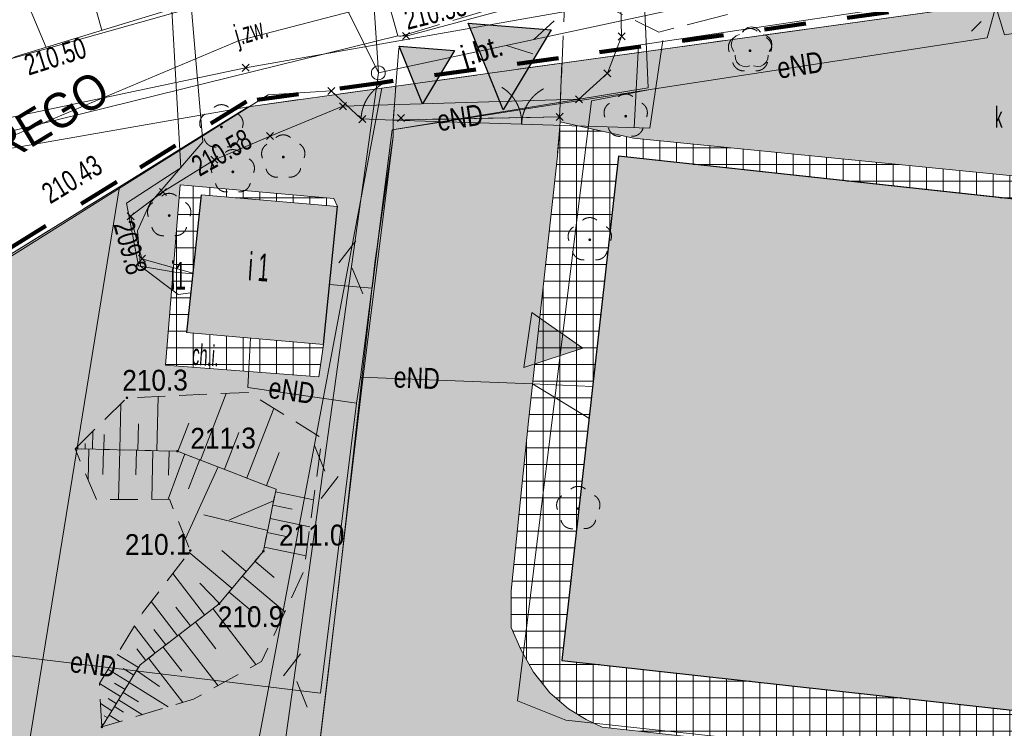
# Model space of a CAD drawing. Header units: millimetres. Extents: x 1477672 to 1731286, y -587673 to -401480.
# Tile 12 of 33: x 1529721 to 1565177, y -473742 to -448242. Entities that reach past the tile are written whole.
import ezdxf
from ezdxf.xclip import XClip

# ---------------------------------------------------------------- set-up
doc = ezdxf.new("R2010")
doc.units = ezdxf.units.MM
doc.header["$MEASUREMENT"] = 0
doc.header["$XCLIPFRAME"] = 0
doc.set_wipeout_variables(frame=1)
for name, pattern in [('1.0_0.5', [1500, 1000, -500]), ('1.5_0.5', [2000, 1500, -500]), ('Przerywana długa', [3000, 1500, -1500]), ('Wipeout_Contour', [1000, 0, -1000])]:
    doc.linetypes.add(name, pattern=pattern)
for name, color, linetype, lineweight in [('0_Nr_pióra__1', 7, 'Continuous', 13), ('0_Nr_pióra__18', 9, 'Continuous', 13), ('0_Nr_pióra__19', 255, 'Continuous', 0), ('0_Nr_pióra__21', 7, 'Continuous', 25), ('0_Nr_pióra__80', 3, 'Continuous', 13), ('820-G Rysunki Obrazki_Nr_pióra__1', 7, 'Continuous', 13), ('820-G Rysunki Obrazki_Nr_pióra__146', 7, 'Continuous', 13), ('820-G Rysunki Obrazki_Nr_pióra__179', 6, 'Continuous', 200), ('820-G Rysunki Obrazki_Nr_pióra__18', 9, 'Continuous', 13), ('820-G Rysunki Obrazki_Nr_pióra__7', 7, 'Continuous', 13), ('mapa_robocza (1)_31_000 Inne (niezydentyfikowane)_Nr_pióra__1', 1, 'Continuous', 18), ('mapa_robocza (1)_31_000 Inne (niezydentyfikowane)_Nr_pióra__141', 141, 'Continuous', 18), ('mapa_robocza (1)_31_000 Inne (niezydentyfikowane)_Nr_pióra__18', 18, 'Continuous', 18), ('mapa_robocza (1)_31_000 Inne (niezydentyfikowane)_Nr_pióra__30', 30, 'Continuous', 18), ('mapa_robocza (1)_31_000 Inne (niezydentyfikowane)_Nr_pióra__34', 34, 'Continuous', 18), ('mapa_robocza (1)_31_000 Inne (niezydentyfikowane)_Nr_pióra__5', 5, 'Continuous', 18), ('mapa_robocza (1)_31_000 Inne (niezydentyfikowane)_Nr_pióra__7', 7, 'Continuous', 18), ('mapa_robocza (1)_31_000 Inne (niezydentyfikowane)_Nr_pióra__92', 92, 'Continuous', 18), ('mapa_robocza (1)_31_000 Inne (niezydentyfikowane)_Nr_pióra__96', 96, 'Continuous', 18), ('mapa_robocza (1)_31_209-oznaczenie konturu klasyfikacyjnego_Nr_pióra__7', 7, 'Continuous', 18), ('mapa_robocza (1)_31_brama_Nr_pióra__7', 7, 'Continuous', 18), ('mapa_robocza (1)_31_drzewo liściaste_Nr_pióra__94', 94, 'Continuous', 18), ('mapa_robocza (1)_31_furtka_Nr_pióra__7', 7, 'Continuous', 18), ('mapa_robocza (1)_31_jezdnia-Atr17_Nr_pióra__7', 7, 'Continuous', 18), ('mapa_robocza (1)_31_jezdnia_Nr_pióra__7', 7, 'Continuous', 18), ('mapa_robocza (1)_31_krawężnik_Nr_pióra__7', 7, 'Continuous', 18), ('mapa_robocza (1)_31_latarnia_Nr_pióra__7', 7, 'Continuous', 18), ('mapa_robocza (1)_31_obszar utwardzony_Nr_pióra__7', 7, 'Continuous', 18), ('mapa_robocza (1)_31_ogrodzenie trwałe_Nr_pióra__7', 7, 'Continuous', 18), ('mapa_robocza (1)_31_punkt wysokościowy naturalny-Atr2_Nr_pióra__7', 7, 'Continuous', 18), ('mapa_robocza (1)_31_skarpa nieumocniona_Nr_pióra__7', 7, 'Continuous', 18)]:
    doc.layers.add(name, color=color, linetype=linetype, lineweight=lineweight)
doc.layers.add('0_Nr_pióra__39', color=7, linetype='Continuous', lineweight=0, true_color=0xffd5aa)
doc.layers.add('0_Nr_pióra__99', color=7, linetype='Continuous', lineweight=0, true_color=0xaad2ff)
doc.layers.add('820-G Rysunki Obrazki', color=7, linetype='Continuous')
doc.layers.add('mapa_robocza (1)_31_punkt wysokościowy naturalny', color=7, linetype='Continuous')
doc.styles.add('GENERATED_STYLE_3', font='arial.ttf')
doc.linetypes.add('902-500', pattern='A,0,[2,zygmunta starego_zzm_18.04.241.Shx,S=59.52381,R=0,X=0,Y=0],-7500,0', length=7500)
pattern_1 = [(0, (3170370.56, -885449.34), (0, 519.61524), [150, -150]), (0, (3170520.56, -885189.53), (0, 519.61524), [150, -150]), (60, (3170370.56, -885449.34), (-450, 259.80762), [150, -150]), (60, (3170670.56, -885449.34), (-450, 259.80762), [150, -150]), (120, (3170520.56, -885449.34), (450, 259.80762), [150, -150]), (120, (3170820.56, -885449.34), (450, 259.80762), [150, -150])]
pattern_2 = [(0, (3170370.56, -885449.34), (0, 600), []), (90, (3170370.56, -885449.34), (-600, 0), [])]

# ---------------------------------------------------------------- blocks, each defined once
blk = doc.blocks.new('Rysunek_1_31', base_point=(1578976, -495102))
at = {"layer": 'mapa_robocza (1)_31_drzewo liściaste_Nr_pióra__94', "linetype": 'Continuous', "lineweight": 18}
for points in [[(1556071, -449359, 1), (1555971, -449359, 1)], [(1551595, -451715, 1), (1551495, -451715, 1)], [(1537037, -452099, 1), (1536937, -452100, 1)], [(1539263, -453186, 1), (1539163, -453187, 1)], [(1537446, -453717, 1), (1537346, -453717, 1)], [(1535155, -455290, 1), (1535055, -455290, 1)], [(1550300, -456162, 1), (1550200, -456163, 1)], [(1549886, -465835, 1), (1549786, -465835, 1)]]:
    blk.add_hatch(color=256, dxfattribs=at).paths.add_polyline_path(points)
at = {"layer": 'mapa_robocza (1)_31_punkt wysokościowy naturalny', "linetype": 'Continuous', "lineweight": 0}
for points in [[(1533628, -461849, 1), (1533538, -461849, 1)], [(1535449, -463768, 1), (1535359, -463769, 1)], [(1535910, -467346, 1), (1535820, -467346, 1)], [(1538540, -467371, 1), (1538450, -467371, 1)], [(1536951, -469260, 1), (1536861, -469260, 1)], [(1532727, -473694, 1), (1532637, -473695, 1)]]:
    blk.add_hatch(color=256, dxfattribs=at).paths.add_polyline_path(points)
at = {"layer": 'mapa_robocza (1)_31_000 Inne (niezydentyfikowane)_Nr_pióra__1', "linetype": 'Continuous', "lineweight": 18, "flags": 128}
for points in [[(1535957, -457365), (1534124, -456846), (1533715, -455318), (1534880, -454441), (1536734, -453281), (1538739, -452429), (1541362, -451354), (1549861, -451105), (1550886, -450169), (1551398, -448846), (1551197, -440047), (1551712, -430414), (1554143, -422100), (1554652, -418335)], [(1554652, -418335), (1554143, -422100), (1551712, -430414), (1551197, -440047), (1551398, -448846), (1550886, -450169), (1549861, -451105), (1541362, -451354), (1538739, -452429), (1536734, -453281), (1534880, -454441), (1533715, -455318), (1534124, -456846), (1535957, -457365)], [(1541859, -420052), (1542919, -431695), (1540854, -432567), (1534851, -435491), (1536320, -452633), (1534413, -454854), (1533958, -455837), (1534076, -457116), (1535432, -458128), (1535881, -458066)], [(1535957, -457385), (1535307, -457329), (1533996, -457097), (1533563, -454839), (1535525, -453568), (1534479, -435253), (1541914, -430860), (1541571, -426832), (1540727, -420203)], [(1540880, -457767), (1542410, -457898), (1543137, -452204), (1552349, -450690), (1552003, -442682), (1550809, -431689), (1554891, -428545)], [(1638078, -500415), (1637447, -500229), (1636454, -499675), (1633486, -493152), (1637724, -480647), (1640202, -463042), (1635735, -455048), (1632903, -451224), (1627820, -445424), (1620073, -442579), (1614657, -441560), (1614287, -441602), (1614214, -441022), (1613977, -441604), (1611269, -441919), (1565188, -448786), (1564872, -447768), (1564559, -448890), (1552429, -450750)], [(1552429, -450750), (1543137, -452204), (1541999, -461110)], [(1563207, -495228), (1562098, -483425), (1562959, -474909), (1549390, -473448), (1547646, -472748), (1550312, -451162), (1552429, -450750)], [(1538031, -459693), (1537941, -461474), (1541854, -462041)], [(1541854, -462041), (1541999, -461110)], [(1541999, -461110), (1548190, -461345)], [(1548190, -461345), (1550218, -462583)], [(1548190, -461345), (1550351, -461442)], [(1541854, -462041), (1540555, -472479), (1519870, -469979), (1518071, -471909), (1517574, -475942), (1517304, -475824), (1517516, -476212), (1514052, -520513), (1513390, -520217), (1513984, -520873), (1511537, -548988), (1512453, -549983), (1533310, -551152), (1533689, -550990), (1565755, -551955), (1570359, -551018)]]:
    blk.add_lwpolyline(points, dxfattribs=at)
at = {"layer": 'mapa_robocza (1)_31_000 Inne (niezydentyfikowane)_Nr_pióra__141', "linetype": 'Continuous', "lineweight": 18, "flags": 128}
for points in [[(1543509, -448705), (1543765, -448958)], [(1543511, -448959), (1543763, -448704)], [(1551270, -448720), (1551526, -448972)], [(1551272, -448974), (1551524, -448718)], [(1537727, -449848), (1537982, -450100)], [(1537728, -450102), (1537981, -449846)], [(1550758, -450043), (1551014, -450295)], [(1550760, -450297), (1551012, -450041)], [(1540812, -450680), (1541067, -450933)], [(1540813, -450934), (1541066, -450679)], [(1549733, -450979), (1549989, -451231)], [(1549735, -451233), (1549987, -450977)], [(1541235, -451228), (1541490, -451480)], [(1541236, -451482), (1541489, -451226)], [(1541927, -451694), (1542183, -451946)], [(1541929, -451948), (1542181, -451692)], [(1543321, -451653), (1543577, -451905)], [(1543323, -451907), (1543575, -451651)], [(1549041, -451613), (1549297, -451865)], [(1549043, -451867), (1549295, -451611)], [(1538611, -452303), (1538866, -452555)], [(1538612, -452557), (1538865, -452301)], [(1536606, -453154), (1536861, -453407)], [(1536607, -453408), (1536860, -453153)], [(1534753, -454315), (1535008, -454568)], [(1534754, -454569), (1535007, -454314)], [(1533588, -455192), (1533843, -455445)], [(1533589, -455446), (1533842, -455191)], [(1533996, -456720), (1534252, -456972)], [(1533998, -456974), (1534250, -456718)]]:
    blk.add_lwpolyline(points, dxfattribs=at)
at = {"layer": 'mapa_robocza (1)_31_000 Inne (niezydentyfikowane)_Nr_pióra__18', "linetype": 'Continuous', "lineweight": 18, "flags": 128}
for points in [[(1637609, -462527), (1551283, -453157), (1549238, -471299), (1635544, -480810)], [(1536261, -454544), (1535730, -459497), (1540662, -459928), (1541163, -454965)]]:
    blk.add_lwpolyline(points, close=True, dxfattribs=at)
at = {"layer": 'mapa_robocza (1)_31_000 Inne (niezydentyfikowane)_Nr_pióra__30', "linetype": 'Continuous', "lineweight": 18, "flags": 128}
for points in [[(1678674, -415379), (1668348, -417349), (1629882, -435432), (1583026, -441493), (1542636, -450157)], [(1528620, -421828), (1542636, -450157)], [(1542636, -450157), (1541092, -426995)], [(1548231, -448956), (1548971, -448286)], [(1547253, -449166), (1548204, -449473)], [(1538958, -476568), (1542636, -450157)], [(1541826, -456195), (1541215, -456986)], [(1541692, -457186), (1542073, -458110)], [(1540712, -464486), (1540332, -463562)], [(1540580, -465477), (1541191, -464686)], [(1539830, -471062), (1539220, -471853)], [(1539697, -472053), (1540078, -472977)]]:
    blk.add_lwpolyline(points, dxfattribs=at)
at = {"layer": 'mapa_robocza (1)_31_000 Inne (niezydentyfikowane)_Nr_pióra__5', "linetype": 'Continuous', "lineweight": 18, "flags": 128}
blk.add_lwpolyline([(1555587, -446842), (1537854, -449974), (1513244, -455167), (1503370, -461414), (1501710, -473504), (1501195, -477867), (1501247, -478196), (1501728, -478274), (1502128, -478301)], dxfattribs=at)
at = {"layer": 'mapa_robocza (1)_31_000 Inne (niezydentyfikowane)_Nr_pióra__7', "linetype": 'Continuous', "lineweight": 18, "flags": 128}
for points in [[(1493880, -580078), (1494352, -568998), (1498725, -517682), (1500988, -495618), (1502718, -480158), (1505931, -471959), (1507265, -469241), (1508524, -467204), (1510520, -464873), (1513296, -462476), (1516610, -459667), (1526665, -453599), (1537619, -448996), (1552886, -445017), (1565043, -442757), (1614239, -434972), (1634431, -430135), (1641414, -427125), (1648902, -421621), (1648663, -416593), (1649986, -405539)], [(1573438, -426288), (1557337, -431421), (1527259, -440485), (1499769, -445654), (1501077, -450567), (1517510, -452692), (1517352, -453033), (1564366, -439801), (1583705, -432569), (1593451, -428542), (1611031, -424991), (1643256, -420534), (1661706, -416987), (1669614, -414881), (1678966, -412760)], [(1554652, -418335), (1554143, -422100), (1551712, -430414), (1551197, -440047), (1551398, -448846)], [(1677590, -425074), (1674715, -425522), (1664576, -427371), (1644008, -431310), (1612670, -436951), (1595106, -437953), (1578245, -437820), (1564366, -439801), (1517352, -453033), (1517510, -452692), (1501077, -450567), (1501758, -459403), (1491526, -579970)], [(1495172, -580137), (1504633, -477447), (1505593, -467041), (1506423, -463676), (1507620, -461459), (1509867, -459056), (1514061, -456442), (1517453, -455032), (1517773, -454900), (1537953, -451374), (1542759, -450706), (1617490, -440333), (1645898, -436389), (1646186, -434407), (1658841, -431744), (1664454, -430562), (1674773, -428582), (1677243, -428183)], [(1645978, -436419), (1637323, -437369), (1617658, -439962), (1594754, -442815), (1588179, -443753), (1552000, -449162), (1551847, -452133)], [(1492383, -580009), (1492963, -574012), (1493089, -565065), (1494376, -548093), (1498684, -500726), (1501267, -476802), (1502840, -464992), (1504814, -463197), (1509193, -459213), (1515055, -455331), (1518729, -454225), (1522191, -453174), (1525015, -451839), (1528276, -450220), (1529582, -449572), (1542449, -445638), (1543338, -448822), (1529417, -452253), (1523694, -456796), (1514841, -463524), (1508233, -470261), (1505093, -477289)], [(1531984, -446147), (1532681, -448624)], [(1529652, -446804), (1530670, -449240)], [(1542015, -451810), (1540939, -450806), (1538670, -450940), (1525033, -459493), (1517429, -464285), (1517303, -465458), (1516874, -470047), (1515843, -485132), (1513673, -509188), (1512519, -522894), (1510268, -550647), (1524911, -551491)], [(1549861, -451105), (1541362, -451354)], [(1540010, -478512), (1541231, -468445), (1542505, -456987), (1543169, -452444), (1543175, -451853), (1549169, -451739), (1549186, -451919), (1549083, -453139), (1548048, -462695), (1547424, -468799), (1547421, -470119), (1547766, -470907), (1548220, -471725), (1548815, -472461), (1549488, -473037), (1550120, -473424), (1550692, -473700), (1557857, -474489)], [(1630854, -461796), (1551283, -453157), (1549238, -471299), (1635544, -480810)], [(1616774, -480818), (1611721, -480337), (1601535, -479216), (1593660, -478372), (1571305, -475951), (1557857, -474489), (1550692, -473700), (1550120, -473424), (1549488, -473037), (1548815, -472461), (1548220, -471725), (1547766, -470907), (1547421, -470119), (1547424, -468799), (1548048, -462695), (1549083, -453139), (1549186, -451919), (1551829, -452503), (1562336, -453543), (1581017, -455395), (1618889, -459236)], [(1534654, -463753), (1534703, -461803)], [(1536236, -464094), (1537162, -461688)], [(1533324, -463721), (1533364, -462060)], [(1537900, -464734), (1538875, -462229)], [(1532344, -463696), (1532360, -463046)], [(1533974, -463737), (1533999, -462787)], [(1535414, -463779), (1535808, -462756)], [(1532754, -463704), (1532761, -463174)], [(1537098, -464419), (1537610, -463096)], [(1531814, -463679), (1531813, -463579)], [(1532074, -463688), (1532083, -463498)], [(1532214, -463687), (1532190, -464807)], [(1532744, -463704), (1532719, -464614)], [(1533324, -463721), (1533284, -465511)], [(1533924, -463737), (1533899, -464617)], [(1534514, -463744), (1534474, -465504)], [(1535104, -463760), (1535079, -464631)], [(1535665, -463867), (1535064, -465501)], [(1536206, -464074), (1535802, -465126)], [(1538611, -465010), (1539065, -463817)], [(1536867, -464330), (1535692, -466917)], [(1538933, -465238), (1540304, -465520)], [(1538865, -465559), (1537279, -466238)], [(1538835, -465709), (1539536, -465855)], [(1538651, -466620), (1536357, -466063)], [(1538738, -466189), (1540170, -466491)], [(1538631, -466690), (1539372, -466846)], [(1538524, -467221), (1540036, -467532)], [(1537373, -468707), (1535815, -467406)], [(1537879, -468104), (1536995, -467349)], [(1538187, -467733), (1538881, -468319)], [(1536378, -469663), (1535230, -468170)], [(1537750, -468265), (1539268, -469546)], [(1536916, -469250), (1536212, -468524)], [(1537264, -468838), (1538098, -469543)], [(1535403, -470419), (1534456, -469184)], [(1535871, -470056), (1535347, -469379)], [(1536677, -469431), (1538229, -471452)], [(1534596, -471043), (1533851, -470068)], [(1536050, -469925), (1536785, -470881)], [(1534985, -470741), (1534551, -470184)], [(1535452, -470378), (1536863, -472210)], [(1534885, -470822), (1535560, -471688)], [(1533999, -471557), (1533226, -471081)], [(1534258, -471305), (1533935, -470887)], [(1534367, -471225), (1535596, -472808)], [(1533672, -472089), (1532900, -471613)], [(1533831, -471828), (1533449, -471590)], [(1533930, -471667), (1534753, -472243)], [(1533355, -472601), (1532593, -472135)], [(1533514, -472350), (1533132, -472112)], [(1533662, -472099), (1535067, -472971)], [(1533444, -472450), (1533996, -472787)], [(1533038, -473112), (1532637, -472855)], [(1533197, -472852), (1532906, -472673)], [(1533137, -472962), (1533458, -473160)], [(1533276, -472721), (1534139, -473256)], [(1532890, -473363), (1532769, -473294)], [(1532939, -473273), (1533320, -473501)], [(1532731, -473614), (1532671, -473585)]]:
    blk.add_lwpolyline(points, dxfattribs=at)
for points in [[(1584953, -430641), (1581989, -431639), (1566277, -436550), (1553388, -440144), (1541467, -443483), (1529656, -446802), (1526404, -448160), (1518414, -449867), (1504167, -452169), (1505066, -458894), (1508082, -454827), (1514421, -453899), (1518222, -453068), (1522047, -452222), (1528276, -450220), (1529582, -449572), (1542449, -445638), (1554259, -442029), (1566927, -438286), (1573686, -436307), (1581221, -433693)], [(1543637, -448832), (1543338, -448822), (1542449, -445638), (1554382, -442638), (1556449, -442137), (1568367, -439928), (1583353, -437431), (1597792, -435507), (1610383, -433914), (1614189, -433302), (1628484, -430630), (1628957, -432897), (1629070, -433466), (1612868, -436550), (1586947, -439870), (1583909, -440318), (1562501, -444102), (1548904, -447412)], [(1617490, -440333), (1542759, -450706), (1523711, -551458), (1539066, -552159), (1579590, -554515), (1593841, -554622), (1604604, -555160)], [(1542634, -449907), (1542699, -449915), (1542759, -449939), (1542812, -449979), (1542852, -450030), (1542876, -450090), (1542886, -450155), (1542877, -450220), (1542853, -450280), (1542814, -450333), (1542762, -450373), (1542702, -450397), (1542637, -450407), (1542572, -450398), (1542512, -450374), (1542460, -450335), (1542419, -450283), (1542395, -450223), (1542386, -450158), (1542394, -450093), (1542418, -450033), (1542458, -449981), (1542509, -449940), (1542569, -449916)], [(1542759, -450706), (1537953, -451374), (1533319, -454251), (1517569, -551173), (1523711, -551458)], [(1517453, -455032), (1517326, -460603), (1517246, -464204), (1533319, -454251), (1537953, -451374), (1517773, -454900)], [(1533319, -454251), (1517246, -464204), (1515256, -488406), (1510118, -550866), (1514539, -551031), (1517569, -551173)], [(1535730, -459497), (1540662, -459928), (1540499, -461099), (1534976, -460671), (1535499, -454188), (1541032, -454676), (1541163, -454965), (1536261, -454544)]]:
    blk.add_lwpolyline(points, close=True, dxfattribs=at)
at = {"layer": 'mapa_robocza (1)_31_000 Inne (niezydentyfikowane)_Nr_pióra__92', "linetype": 'Continuous', "lineweight": 18, "flags": 128}
blk.add_lwpolyline([(1488137, -453024), (1500739, -450949), (1501077, -450567), (1517510, -452692), (1517352, -453033), (1564366, -439801), (1583705, -432569), (1593451, -428542), (1611031, -424991), (1643256, -420534), (1642407, -415529)], dxfattribs=at)
at = {"layer": 'mapa_robocza (1)_31_000 Inne (niezydentyfikowane)_Nr_pióra__96', "linetype": 'Continuous', "lineweight": 18, "flags": 128}
for points in [[(1642407, -415529), (1630333, -416619), (1619255, -418683), (1618056, -418920), (1608310, -419686), (1580226, -424129), (1573438, -426288), (1557337, -431421), (1527259, -440485), (1499769, -445654), (1501077, -450567), (1517510, -452692), (1517352, -453033), (1564366, -439801), (1583705, -432569), (1593451, -428542), (1611031, -424991), (1643256, -420534)], [(1617490, -440333), (1542759, -450706), (1523711, -551458), (1539066, -552159), (1579590, -554515), (1593841, -554622), (1604604, -555160)], [(1542759, -450706), (1537953, -451374), (1533319, -454251), (1517569, -551173), (1523711, -551458)], [(1517246, -464204), (1533319, -454251), (1537953, -451374), (1517773, -454900), (1517453, -455032), (1517326, -460603)], [(1533319, -454251), (1517246, -464204), (1515256, -488406), (1510118, -550866), (1514539, -551031), (1517569, -551173)]]:
    blk.add_lwpolyline(points, close=True, dxfattribs=at)
for points in [[(1677590, -425074), (1674715, -425522), (1664576, -427371), (1644008, -431310), (1612670, -436951), (1595106, -437953), (1578245, -437820), (1564366, -439801), (1517352, -453033), (1517510, -452692), (1501077, -450567), (1501758, -459403), (1491526, -579970)], [(1495172, -580137), (1504633, -477447), (1505593, -467041), (1506423, -463676), (1507620, -461459), (1509867, -459056), (1514061, -456442), (1517453, -455032), (1517773, -454900), (1537953, -451374), (1542759, -450706), (1617490, -440333), (1645898, -436389), (1646186, -434407), (1658841, -431744), (1664454, -430562), (1674773, -428582), (1677243, -428183)], [(1555749, -448693), (1555832, -448592), (1555944, -448528), (1556072, -448504), (1556200, -448526), (1556314, -448589), (1556397, -448689)], [(1555441, -449391), (1555372, -449282), (1555345, -449155), (1555362, -449026), (1555423, -448911), (1555518, -448823), (1555638, -448774)], [(1556510, -448769), (1556630, -448817), (1556727, -448903), (1556788, -449018), (1556807, -449147), (1556782, -449274), (1556713, -449384)], [(1556011, -449900), (1555886, -449933), (1555756, -449920), (1555639, -449863), (1555549, -449770), (1555495, -449652), (1555485, -449522)], [(1556671, -449515), (1556663, -449645), (1556611, -449764), (1556521, -449858), (1556404, -449916), (1556276, -449931), (1556149, -449899)]]:
    blk.add_lwpolyline(points, dxfattribs=at)
at = {"layer": 'mapa_robocza (1)_31_209-oznaczenie konturu klasyfikacyjnego_Nr_pióra__7', "linetype": 'Continuous', "lineweight": 18, "flags": 128}
blk.add_lwpolyline([(1549149, -452379), (1549092, -453029)], dxfattribs=at)
at = {"layer": 'mapa_robocza (1)_31_brama_Nr_pióra__7', "linetype": 'Continuous', "lineweight": 18, "flags": 128}
blk.add_lwpolyline([(1543175, -451853), (1552417, -452150)], dxfattribs=at)
at = {"layer": 'mapa_robocza (1)_31_brama_Nr_pióra__7', "linetype": 'Continuous', "lineweight": 18}
for centre, start, end in [((1546297, -451954), 358.1624, 58.1624), ((1549296, -452050), 118.1624, 178.1624)]:
    blk.add_arc(centre, 1500, start, end, dxfattribs=at)
at = {"layer": 'mapa_robocza (1)_31_drzewo liściaste_Nr_pióra__94', "linetype": 'Continuous', "lineweight": 18}
for centre, start, end in [((1556019, -448959), 49.6034, 131.0594), ((1555640, -449237), 121.6394, 202.8794), ((1556400, -449233), 337.7834, 59.0234), ((1555788, -449684), 193.5524, 275.2024), ((1556258, -449682), 265.4604, 347.1104), ((1551542, -451315), 49.6034, 131.0594), ((1536984, -451699), 49.6034, 131.0594), ((1551164, -451593), 121.6394, 202.8794), ((1551924, -451589), 337.7834, 59.0234), ((1536606, -451977), 121.6394, 202.8794), ((1537366, -451973), 337.7834, 59.0234), ((1539211, -452786), 49.6034, 131.0594), ((1551312, -452040), 193.5524, 275.2024), ((1551782, -452038), 265.4604, 347.1104), ((1536754, -452425), 193.5524, 275.2024), ((1537224, -452422), 265.4604, 347.1104), ((1538832, -453065), 121.6394, 202.8794), ((1539592, -453060), 337.7834, 59.0234), ((1537394, -453317), 49.6034, 131.0594), ((1537015, -453595), 121.6394, 202.8794), ((1537775, -453591), 337.7834, 59.0234), ((1538980, -453512), 193.5524, 275.2024), ((1539450, -453509), 265.4604, 347.1104), ((1537163, -454042), 193.5524, 275.2024), ((1537633, -454040), 265.4604, 347.1104), ((1535103, -454890), 49.6034, 131.0594), ((1534724, -455168), 121.6394, 202.8794), ((1535484, -455164), 337.7834, 59.0234), ((1550248, -455763), 49.6034, 131.0594), ((1534872, -455616), 193.5524, 275.2024), ((1535342, -455613), 265.4604, 347.1104), ((1549870, -456041), 121.6394, 202.8794), ((1550630, -456036), 337.7834, 59.0234), ((1550017, -456488), 193.5524, 275.2024), ((1550487, -456485), 265.4604, 347.1104), ((1549834, -465435), 49.6034, 131.0594), ((1549456, -465713), 121.6394, 202.8794), ((1550216, -465709), 337.7834, 59.0234), ((1549603, -466161), 193.5524, 275.2024), ((1550073, -466158), 265.4604, 347.1104)]:
    blk.add_arc(centre, 400, start, end, dxfattribs=at)
at = {"layer": 'mapa_robocza (1)_31_furtka_Nr_pióra__7', "linetype": 'Continuous', "lineweight": 18, "flags": 128}
blk.add_lwpolyline([(1542015, -451810), (1543175, -451853)], dxfattribs=at)
at = {"layer": 'mapa_robocza (1)_31_furtka_Nr_pióra__7', "linetype": 'Continuous', "lineweight": 18}
blk.add_arc((1543514, -451865), 1500, 117.8634, 177.8634, dxfattribs=at)
at = {"layer": 'mapa_robocza (1)_31_jezdnia_Nr_pióra__7', "linetype": '1.5_0.5', "lineweight": 18, "flags": 128}
blk.add_lwpolyline([(1543408, -448842), (1549368, -447048), (1549165, -451739), (1543175, -451853)], close=True, dxfattribs=at)
at = {"layer": 'mapa_robocza (1)_31_krawężnik_Nr_pióra__7', "linetype": 'Continuous', "lineweight": 18, "flags": 128}
for points in [[(1616642, -511620), (1615122, -525339), (1605876, -524362), (1595419, -523212), (1587003, -522261), (1567211, -520106), (1542955, -517446), (1514566, -514320), (1516315, -493380), (1517066, -483225), (1522280, -483745), (1532376, -484846), (1533606, -484809), (1534785, -484593), (1535853, -484256), (1536620, -483812), (1538063, -482564), (1539293, -480886), (1539846, -479603), (1540010, -478512), (1540802, -471988), (1542041, -461480), (1543169, -452444)], [(1549083, -453139), (1548048, -462695), (1547424, -468799), (1547421, -470119), (1547766, -470907), (1548220, -471725), (1548815, -472461), (1549488, -473037), (1550120, -473424), (1550692, -473700), (1557857, -474489), (1571305, -475951), (1593660, -478372)]]:
    blk.add_lwpolyline(points, dxfattribs=at)
at = {"layer": 'mapa_robocza (1)_31_latarnia_Nr_pióra__7', "linetype": 'Continuous', "lineweight": 18}
blk.add_line((1564345, -448301), (1563994, -448656), dxfattribs=at)
at = {"layer": 'mapa_robocza (1)_31_obszar utwardzony_Nr_pióra__7', "linetype": '1.5_0.5', "lineweight": 18, "flags": 128}
blk.add_lwpolyline([(1627178, -436457), (1622393, -437365), (1613690, -438655), (1611859, -438446), (1610944, -437521), (1608216, -437967), (1606486, -439687), (1596403, -440875), (1581765, -443020), (1567819, -445471), (1558060, -447337), (1552737, -448688), (1549368, -447048), (1557236, -444962), (1564918, -443518), (1583909, -440318), (1586947, -439870), (1612868, -436550), (1629070, -433466), (1628957, -432897), (1629556, -432703), (1634943, -433862)], close=True, dxfattribs=at)
at = {"layer": 'mapa_robocza (1)_31_ogrodzenie trwałe_Nr_pióra__7', "linetype": '902-500', "lineweight": 18, "flags": 128}
blk.add_lwpolyline([(1552879, -448987), (1552417, -452150)], dxfattribs=at)
at = {"layer": 'mapa_robocza (1)_31_skarpa nieumocniona_Nr_pióra__7', "linetype": '1.0_0.5', "lineweight": 18, "flags": 128}
for points in [[(1531714, -463680), (1533583, -461849), (1537952, -461654), (1540602, -463299), (1539959, -468082), (1538428, -471341), (1535976, -472695), (1532682, -473695), (1534059, -471457), (1536906, -469260), (1538495, -467371), (1538952, -465138), (1535404, -463769)], [(1531714, -463680), (1533583, -461849), (1537952, -461654), (1540602, -463299), (1539959, -468082), (1538428, -471341), (1535976, -472695), (1532682, -473695), (1534059, -471457), (1536906, -469260), (1538495, -467371), (1538952, -465138), (1535404, -463769)], [(1532682, -473695), (1532592, -472125), (1534148, -469586), (1535865, -467346), (1535114, -465500), (1532484, -465516), (1531714, -463680), (1535404, -463769), (1538952, -465138), (1538495, -467371), (1536906, -469260), (1534059, -471457)], [(1532682, -473695), (1532592, -472125), (1534148, -469586), (1535865, -467346), (1535114, -465500), (1532484, -465516), (1531714, -463680), (1535404, -463769), (1538952, -465138), (1538495, -467371), (1536906, -469260), (1534059, -471457)]]:
    blk.add_lwpolyline(points, close=True, dxfattribs=at)
at = {"layer": 'mapa_robocza (1)_31_000 Inne (niezydentyfikowane)_Nr_pióra__1', "linetype": 'Continuous', "lineweight": 18, "char_height": 750, "style": 'GENERATED_STYLE_3'}
for s, insert, attachment_point, rotation in [('\\A1;{\\W0.79;eND}', (1557064, -450379), 7, 9.0524), ('\\A1;{\\W0.79;eND}', (1544815, -452270), 7, 8.7584), ('\\A1;{\\W0.741;209.8}', (1533078, -455608), 7, 285.4614), ('\\A1;{\\W0.79;eND}', (1543178, -461485), 7, 357.7434), ('\\A1;{\\W0.79;eND}', (1538698, -461475), 4, 351.7504), ('\\A1;{\\W0.79;eND}', (1531500, -471720), 7, 352.9274)]:
    blk.add_mtext(s, dxfattribs=dict(at, insert=insert, attachment_point=attachment_point, rotation=rotation))
at = {"layer": 'mapa_robocza (1)_31_000 Inne (niezydentyfikowane)_Nr_pióra__18', "linetype": 'Continuous', "lineweight": 18, "insert": (1535165, -457958), "char_height": 1000, "attachment_point": 7, "rotation": 0.3314, "style": 'GENERATED_STYLE_3'}
blk.add_mtext('\\A1;{\\W0.5;i1}', dxfattribs=at)
at = {"layer": 'mapa_robocza (1)_31_000 Inne (niezydentyfikowane)_Nr_pióra__34', "linetype": 'Continuous', "lineweight": 18, "insert": (1564842, -452124), "char_height": 750, "attachment_point": 7, "rotation": 0.3314, "style": 'GENERATED_STYLE_3'}
blk.add_mtext('\\A1;{\\W0.52;k}', dxfattribs=at)
at = {"layer": 'mapa_robocza (1)_31_000 Inne (niezydentyfikowane)_Nr_pióra__7', "linetype": 'Continuous', "lineweight": 18, "attachment_point": 7, "style": 'GENERATED_STYLE_3'}
for s, insert, char_height, rotation in [('\\A1;{\\W0.703;210.53}', (1543690, -448622), 750, 14.1254), ('\\A1;{\\W0.564;j.zw.}', (1537649, -449394), 750, 15.8674), ('\\A1;{\\W0.702;210.50}', (1530045, -450267), 750, 17.6124), ('\\A1;{\\W0.898;ZYGMUNTA STAREGO}', (1518613, -459834), 1250, 31.1104), ('\\A1;{\\W0.703;210.58}', (1536202, -453911), 750, 29.6264), ('\\A1;{\\W0.711;210.43}', (1530827, -454900), 750, 31.3274), ('\\A1;{\\W0.5;ch.i.}', (1535912, -460667), 750, 356.0254)]:
    blk.add_mtext(s, dxfattribs=dict(at, insert=insert, char_height=char_height, rotation=rotation))
at = {"layer": 'mapa_robocza (1)_31_jezdnia-Atr17_Nr_pióra__7', "linetype": 'Continuous', "lineweight": 18, "insert": (1545812, -450154), "char_height": 750, "attachment_point": 7, "rotation": 16.7574, "style": 'GENERATED_STYLE_3'}
blk.add_mtext('\\A1;{\\W0.9;j.bt.}', dxfattribs=at)
at = {"layer": 'mapa_robocza (1)_31_punkt wysokościowy naturalny-Atr2_Nr_pióra__7', "linetype": 'Continuous', "lineweight": 18, "char_height": 750, "attachment_point": 7, "rotation": 0.3314, "style": 'GENERATED_STYLE_3'}
for s, insert in [('\\A1;{\\W0.9;210.3}', (1533418, -461609)), ('\\A1;{\\W0.9;211.3}', (1535870, -463695)), ('\\A1;{\\W0.9;211.0}', (1539060, -467186)), ('\\A1;{\\W0.9;210.1}', (1533512, -467518)), ('\\A1;{\\W0.9;210.9}', (1536857, -470119))]:
    blk.add_mtext(s, dxfattribs=dict(at, insert=insert))

msp = doc.modelspace()

# ---------------------------------------------------------------- hatches: boundary and pattern name
at = {"layer": '0_Nr_pióra__80', "linetype": 'Continuous', "lineweight": 13}
h = msp.add_hatch(dxfattribs=at)
h.set_pattern_fill('TRÓJKĄCIKI', color=3, style=0, pattern_type=2)
h.set_pattern_definition(pattern_1)
h.paths.add_polyline_path([(1517246, -464204), (1515691, -483123), (1517066, -483225), (1522280, -483745), (1532376, -484846), (1533606, -484809), (1534785, -484593), (1535853, -484256), (1536620, -483812), (1538063, -482564), (1539293, -480886), (1539846, -479603), (1540010, -478512), (1541231, -468445), (1542505, -456987), (1543169, -452444), (1543175, -451853), (1543270, -450635), (1542759, -450706), (1537953, -451374), (1533319, -454251)])
h.paths.add_polyline_path([(1534976, -460671), (1540499, -461099), (1540662, -459928), (1541163, -454965), (1541032, -454676), (1535499, -454188)], flags=0)
at = {"layer": '0_Nr_pióra__99', "linetype": 'Continuous', "lineweight": 0, "true_color": 0x7f9dbf}
msp.add_hatch(color=153, dxfattribs=at).paths.add_polyline_path([(1536261, -454544), (1535730, -459497), (1540662, -459928), (1541163, -454965)])

# ---------------------------------------------------------------- linework, layer by layer
at = {"layer": '0_Nr_pióra__21', "color": 7, "linetype": 'Continuous', "lineweight": 25, "flags": 128}
msp.add_lwpolyline([(1536261, -454544), (1535730, -459497), (1540662, -459928), (1541163, -454965)], close=True, dxfattribs=at)
at = {"layer": '820-G Rysunki Obrazki_Nr_pióra__18', "color": 9, "linetype": 'Continuous', "lineweight": 13, "flags": 128}
msp.add_lwpolyline([(1536261, -454544), (1535730, -459497), (1540662, -459928), (1541163, -454965)], close=True, dxfattribs=at)
at = {"layer": '820-G Rysunki Obrazki_Nr_pióra__7', "color": 7, "linetype": 'Continuous', "lineweight": 13, "flags": 128}
msp.add_lwpolyline([(1535730, -459497), (1540662, -459928), (1540499, -461099), (1534976, -460671), (1535499, -454188), (1541032, -454676), (1541163, -454965), (1536261, -454544)], close=True, dxfattribs=at)

# ---------------------------------------------------------------- next in the draw order: wipeouts: each hides what was drawn before it
at = {"color": 254, "linetype": 'Wipeout_Contour', "lineweight": 0, "ltscale": 52074561.74913855}
msp.add_wipeout([(1551829, -452503), (1562336, -453543), (1581017, -455395), (1618889, -459236), (1631346, -460401), (1631431, -459533), (1635393, -459880), (1635294, -460889), (1637861, -461206), (1638252, -461384), (1638645, -456741), (1639536, -456796), (1639026, -462019), (1639228, -462468), (1639441, -462887), (1639434, -463427), (1639340, -464397), (1639122, -466599), (1637673, -481945), (1636616, -482793), (1636302, -483875), (1636289, -485005), (1635364, -491111), (1639838, -491602), (1645898, -436389), (1617490, -440333), (1549248, -449805), (1549165, -451739), (1543175, -451853), (1549169, -451739), (1549186, -451919)], dxfattribs=at)

# ---------------------------------------------------------------- next in the draw order: hatches: boundary and pattern name
at = {"layer": '0_Nr_pióra__19', "linetype": 'Continuous', "lineweight": 0}
for points in [[(1545874, -448371), (1548865, -448610), (1547130, -451481)], [(1543388, -449195), (1545381, -449354), (1544225, -451268)]]:
    msp.add_hatch(color=255, dxfattribs=at).paths.add_polyline_path(points)
at = {"layer": '0_Nr_pióra__80', "linetype": 'Continuous', "lineweight": 13}
h = msp.add_hatch(dxfattribs=at)
h.set_pattern_fill('TRÓJKĄCIKI', color=3, style=0, pattern_type=2)
h.set_pattern_definition(pattern_1)
h.paths.add_polyline_path([(1551829, -452503), (1562336, -453543), (1581017, -455395), (1618889, -459236), (1631346, -460401), (1631431, -459533), (1635393, -459880), (1635294, -460889), (1637861, -461206), (1638252, -461384), (1638645, -456741), (1639536, -456796), (1639026, -462019), (1639228, -462468), (1639441, -462887), (1639434, -463427), (1639340, -464397), (1639122, -466599), (1637673, -481945), (1636616, -482793), (1636302, -483875), (1636289, -485005), (1635364, -491111), (1639838, -491602), (1645898, -436389), (1617490, -440333), (1549248, -449805), (1549165, -451739), (1543175, -451853), (1549169, -451739), (1549186, -451919)])

# ---------------------------------------------------------------- next in the draw order: linework, layer by layer
at = {"layer": '0_Nr_pióra__21', "color": 7, "linetype": 'Continuous', "lineweight": 25, "flags": 128}
for points in [[(1545874, -448371), (1548865, -448610), (1547130, -451481)], [(1543388, -449195), (1545381, -449354), (1544225, -451268)]]:
    msp.add_lwpolyline(points, close=True, dxfattribs=at)
at = {"layer": '820-G Rysunki Obrazki_Nr_pióra__146', "color": 7, "linetype": 'Przerywana długa', "lineweight": 13}
msp.add_lwpolyline([(1505688, -550702), (1514539, -551031), (1517569, -551173), (1523711, -551458), (1539066, -552159), (1579590, -554515), (1593841, -554622), (1604604, -555160), (1632561, -556328), (1639286, -496608), (1639770, -492215), (1645898, -436389), (1617490, -440333), (1542759, -450706), (1537953, -451374), (1533319, -454251), (1517246, -464204), (1515256, -488406), (1505714, -550342)], close=True, dxfattribs=at)
at = {"layer": '820-G Rysunki Obrazki_Nr_pióra__18', "color": 9, "linetype": 'Continuous', "lineweight": 13, "flags": 128}
msp.add_lwpolyline([(1637609, -462527), (1551283, -453157), (1549238, -471299), (1635544, -480810)], close=True, dxfattribs=at)
at = {"layer": '820-G Rysunki Obrazki_Nr_pióra__7', "color": 7, "linetype": '1.5_0.5', "lineweight": 13, "flags": 128}
msp.add_lwpolyline([(1549248, -449805), (1549165, -451739), (1543175, -451853), (1543270, -450635)], dxfattribs=at)
at = {"layer": '820-G Rysunki Obrazki_Nr_pióra__7', "color": 7, "linetype": 'Continuous', "lineweight": 13, "flags": 128}
for points in [[(1540010, -478512), (1541231, -468445), (1542505, -456987), (1543169, -452444), (1543175, -451853), (1549169, -451739), (1549186, -451919), (1549083, -453139), (1548048, -462695), (1547424, -468799), (1547421, -470119), (1547766, -470907), (1548220, -471725), (1548815, -472461), (1549488, -473037), (1550120, -473424), (1550692, -473700), (1557857, -474489)], [(1616774, -480818), (1611721, -480337), (1601535, -479216), (1593660, -478372), (1571305, -475951), (1557857, -474489), (1550692, -473700), (1550120, -473424), (1549488, -473037), (1548815, -472461), (1548220, -471725), (1547766, -470907), (1547421, -470119), (1547424, -468799), (1548048, -462695), (1549083, -453139), (1549186, -451919), (1551829, -452503), (1562336, -453543), (1581017, -455395), (1618889, -459236)], [(1631251, -461837), (1631251, -461840), (1551283, -453157), (1549238, -471299), (1635544, -480810)]]:
    msp.add_lwpolyline(points, dxfattribs=at)

# ---------------------------------------------------------------- next in the draw order: wipeouts: each hides what was drawn before it
at = {"color": 254, "linetype": 'Wipeout_Contour', "lineweight": 0, "ltscale": 73316751.2561327}
msp.add_wipeout([(1621391, -481992), (1629392, -483915), (1636289, -485005), (1636302, -483875), (1636616, -482793), (1637673, -481945), (1639122, -466599), (1639340, -464397), (1639434, -463427), (1639441, -462887), (1639228, -462468), (1639026, -462019), (1638503, -461502), (1638252, -461384), (1637861, -461206), (1635294, -460889), (1635158, -462261), (1637609, -462527), (1635544, -480810), (1549238, -471299), (1551283, -453157), (1631205, -461832), (1631346, -460401), (1618889, -459236), (1581017, -455395), (1562336, -453543), (1551829, -452503), (1549186, -451919), (1549083, -453139), (1548048, -462695), (1547424, -468799), (1547421, -470119), (1547766, -470907), (1548220, -471725), (1548815, -472461), (1549488, -473037), (1550120, -473424), (1550692, -473700), (1557857, -474489), (1571305, -475951), (1593660, -478372), (1601535, -479216), (1611721, -480337), (1616774, -480818)], dxfattribs=at)

# ---------------------------------------------------------------- next in the draw order: hatches: boundary and pattern name
at = {"layer": '0_Nr_pióra__1', "linetype": 'Continuous', "lineweight": 13}
msp.add_hatch(color=7, dxfattribs=at).paths.add_polyline_path([(1547878, -460756), (1548169, -458777), (1550002, -460058)])
at = {"layer": '0_Nr_pióra__18', "linetype": 'Continuous', "lineweight": 0, "true_color": 0x909090}
msp.add_hatch(color=252, dxfattribs=at).paths.add_polyline_path([(1549165, -451739), (1549248, -449805), (1543270, -450635), (1543175, -451853)])
h = msp.add_hatch(color=252, dxfattribs=at)
h.paths.add_polyline_path([(1514566, -514320), (1542955, -517446), (1567211, -520106), (1587003, -522261), (1595419, -523212), (1605876, -524362), (1615122, -525339), (1616642, -511620), (1617591, -501074), (1618121, -495871), (1618129, -495501), (1618282, -494260), (1618994, -492796), (1620405, -491247), (1621880, -490419), (1625828, -490126), (1635364, -491111), (1636289, -485005), (1629392, -483915), (1621391, -481992), (1616774, -480818), (1611721, -480337), (1601535, -479216), (1593660, -478372), (1571305, -475951), (1557857, -474489), (1550692, -473700), (1550120, -473424), (1549488, -473037), (1548815, -472461), (1548220, -471725), (1547766, -470907), (1547421, -470119), (1547424, -468799), (1548048, -462695), (1549083, -453139), (1549186, -451919), (1549169, -451739), (1543175, -451853), (1543169, -452444), (1542505, -456987), (1541231, -468445), (1540010, -478512), (1539846, -479603), (1539293, -480886), (1538063, -482564), (1536620, -483812), (1535853, -484256), (1534785, -484593), (1533606, -484809), (1532376, -484846), (1522280, -483745), (1517066, -483225), (1516315, -493380)])
h.paths.add_polyline_path([(1518877, -505805), (1519023, -506784), (1519288, -507773), (1519613, -508581), (1520057, -509268), (1520872, -510073), (1521766, -510768), (1523101, -511591), (1531916, -512460), (1570091, -516639), (1589873, -518784), (1607864, -520650), (1608554, -520566), (1609063, -520373), (1609511, -520081), (1609899, -519699), (1610196, -519247), (1610393, -518746), (1610961, -514832), (1612438, -500454), (1612366, -500124), (1612081, -499366), (1611637, -498678), (1611064, -498102), (1610381, -497655), (1610241, -497586), (1608267, -496968), (1606386, -496779), (1605447, -496854), (1604848, -497057), (1604310, -497391), (1603852, -497823), (1603495, -498345), (1603249, -498927), (1603159, -499565), (1600350, -499260), (1600200, -499244), (1599834, -499204), (1593946, -498561), (1594654, -489576), (1599658, -490107), (1607353, -490943), (1610445, -491305), (1610955, -491292), (1611374, -491170), (1612013, -490996), (1612460, -490563), (1612847, -489971), (1613033, -489350), (1613049, -488660), (1612977, -488230), (1612845, -487901), (1612592, -487423), (1612180, -487045), (1611138, -486661), (1595537, -484851), (1551419, -480076), (1550018, -479934), (1549208, -479909), (1548678, -480012), (1547640, -480348), (1547103, -480861), (1546598, -481694), (1546493, -482475), (1546667, -483194), (1547010, -483702), (1547392, -484070), (1547964, -484416), (1548625, -484582), (1548625, -484584), (1547647, -493537), (1547647, -493538), (1546690, -493433), (1543074, -493040), (1543074, -493035), (1543040, -492325), (1542896, -491666), (1542612, -491047), (1542199, -490510), (1541686, -490063), (1541095, -489736), (1540594, -489569), (1530077, -488470), (1526995, -488108), (1525885, -488194), (1524837, -488510), (1523880, -489036), (1522449, -490514), (1521337, -491910), (1520457, -493646), (1519987, -495338), (1519055, -503634)], flags=0)
at = {"layer": '0_Nr_pióra__18', "linetype": 'Continuous', "lineweight": 13}
h = msp.add_hatch(dxfattribs=at)
h.set_pattern_fill('SIATKA_30X30', color=9, style=0, pattern_type=2)
h.set_pattern_definition(pattern_2)
h.paths.add_polyline_path([(1621391, -481992), (1629392, -483915), (1636289, -485005), (1636302, -483875), (1636616, -482793), (1637673, -481945), (1639122, -466599), (1639340, -464397), (1639434, -463427), (1639441, -462887), (1639228, -462468), (1639026, -462019), (1638503, -461502), (1638252, -461384), (1637861, -461206), (1635294, -460889), (1635158, -462261), (1637609, -462527), (1635544, -480810), (1549238, -471299), (1551283, -453157), (1631205, -461832), (1631346, -460401), (1618889, -459236), (1581017, -455395), (1562336, -453543), (1551829, -452503), (1549186, -451919), (1549083, -453139), (1548048, -462695), (1547424, -468799), (1547421, -470119), (1547766, -470907), (1548220, -471725), (1548815, -472461), (1549488, -473037), (1550120, -473424), (1550692, -473700), (1557857, -474489), (1571305, -475951), (1593660, -478372), (1601535, -479216), (1611721, -480337), (1616774, -480818)])
at = {"layer": '0_Nr_pióra__39', "linetype": 'Continuous', "lineweight": 0, "true_color": 0xbf9f7f}
msp.add_hatch(color=33, dxfattribs=at).paths.add_polyline_path([(1635544, -480810), (1637609, -462527), (1551283, -453157), (1549238, -471299)])

# ---------------------------------------------------------------- next in the draw order: linework, layer by layer
at = {"layer": '0_Nr_pióra__1', "color": 7, "linetype": 'Continuous', "lineweight": 13, "flags": 128}
msp.add_lwpolyline([(1547878, -460756), (1548169, -458777), (1550002, -460058)], close=True, dxfattribs=at)
at = {"layer": '0_Nr_pióra__21', "color": 7, "linetype": 'Continuous', "lineweight": 25, "flags": 128}
msp.add_lwpolyline([(1635544, -480810), (1637609, -462527), (1551283, -453157), (1549238, -471299)], close=True, dxfattribs=at)

# ---------------------------------------------------------------- next in the draw order: wipeouts: each hides what was drawn before it
at = {"color": 254, "linetype": 'Wipeout_Contour', "lineweight": 0, "ltscale": 12838465.81834299}
msp.add_wipeout([(1540499, -461099), (1540662, -459928), (1535730, -459497), (1536261, -454544), (1541163, -454965), (1541032, -454676), (1535499, -454188), (1534976, -460671)], dxfattribs=at)

# ---------------------------------------------------------------- next in the draw order: hatches: boundary and pattern name
at = {"layer": '0_Nr_pióra__18', "linetype": 'Continuous', "lineweight": 13}
h = msp.add_hatch(dxfattribs=at)
h.set_pattern_fill('SIATKA_30X30', color=9, style=0, pattern_type=2)
h.set_pattern_definition(pattern_2)
h.paths.add_polyline_path([(1540499, -461099), (1540662, -459928), (1535730, -459497), (1536261, -454544), (1541163, -454965), (1541032, -454676), (1535499, -454188), (1534976, -460671)])

# ---------------------------------------------------------------- next in the draw order: linework, layer by layer
at = {"layer": '820-G Rysunki Obrazki_Nr_pióra__179', "color": 6, "linetype": 'Przerywana długa', "lineweight": 200}
msp.add_lwpolyline([(1505474, -550894), (1514530, -551231), (1517560, -551373), (1523702, -551658), (1539055, -552359), (1579583, -554715), (1593835, -554822), (1604595, -555360), (1632739, -556536), (1639485, -496630), (1639969, -492237), (1646125, -436156), (1617463, -440135), (1542731, -450508), (1537883, -451181), (1533214, -454081), (1517055, -464087), (1515058, -488382), (1505516, -550319)], close=True, dxfattribs=at)

# ---------------------------------------------------------------- next in the draw order: block references
at = {"layer": '820-G Rysunki Obrazki', "color": 7, "linetype": 'Continuous', "lineweight": 13}
ref = msp.add_blockref('Rysunek_1_31', (1578976, -495102), dxfattribs=at)
XClip(ref).set_block_clipping_path([(1477726.0314692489, -588724.3337801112), (1681302.6256645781, -587546.7532186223), (1680226.3292941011, -401479.8660885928), (1476649.735098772, -402657.4466500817)])

# ---------------------------------------------------------------- next in the draw order: texts
at = {"layer": '820-G Rysunki Obrazki_Nr_pióra__1', "color": 7, "linetype": 'Continuous', "lineweight": 13, "insert": (1537926, -457617), "char_height": 1000, "attachment_point": 7, "rotation": 356.0254, "style": 'GENERATED_STYLE_3'}
msp.add_mtext('\\A1;{\\W0.5;i 1}', dxfattribs=at)

doc.saveas('drawing.dxf')
